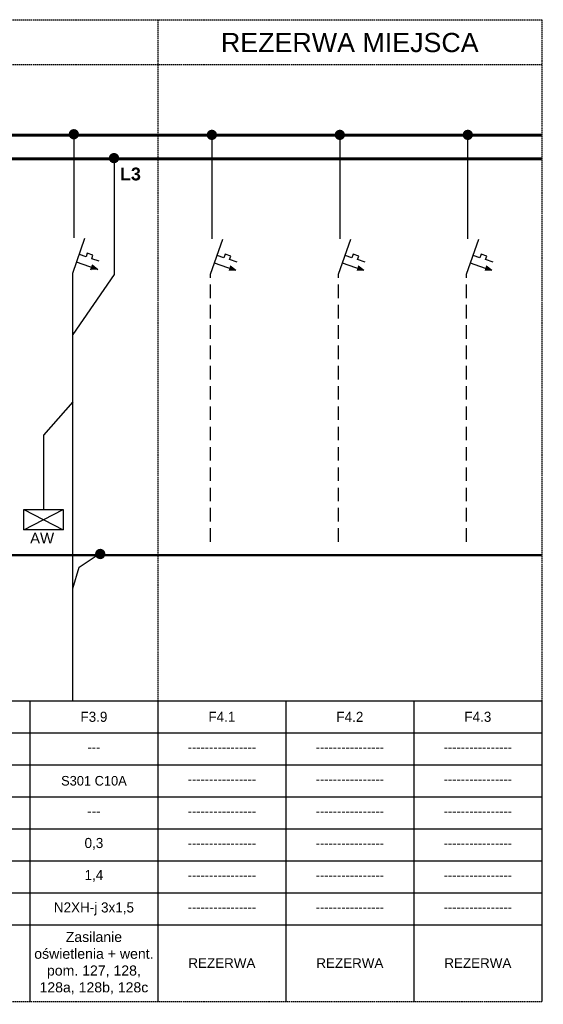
# Model space of a CAD drawing. Header units: millimetres. Extents: x 203 to 3426, y 719 to 2381.
# Tile 92 of 185: x 2839 to 3084, y 1901 to 2363. Entities that reach past the tile are written whole.
import ezdxf
from ezdxf.enums import TextEntityAlignment as Align

# ---------------------------------------------------------------- set-up
doc = ezdxf.new("R2010")
doc.units = ezdxf.units.MM
doc.linetypes.add('DASHED', pattern=[0.75, 0.5, -0.25])
doc.linetypes.add('DASHED2', pattern=[9.525, 6.35, -3.175])
for name, color, linetype in [('Blok', 7, 'Continuous'), ('elektryka', 3, 'Continuous'), ('XE_adresy', 7, 'Continuous'), ('XE_opisy', 7, 'Continuous')]:
    doc.layers.add(name, color=color, linetype=linetype)
doc.styles.add('opis_el', font='arialbd.ttf')
doc.styles.get("Standard").update_dxf_attribs({"font": 'ARIAL.TTF'})
doc.styles.add('STYLE2', font='txt', dxfattribs={"height": 2.5})

msp = doc.modelspace()

# ---------------------------------------------------------------- hatches: boundary and pattern name
at = {"linetype": 'Continuous'}
msp.add_hatch(color=94, dxfattribs=at).paths.add_polyline_path([(2876.53, 2109.97, 1), (2876.53, 2114.85, 1)])
at = {"layer": 'Blok'}
for color, points in [(24, [(2864.14, 2306.82, 1), (2864.14, 2311.7, 1)]), (24, [(2928.85, 2306.53, 1), (2928.85, 2311.4, 1)]), (24, [(2988.85, 2306.53, 1), (2988.85, 2311.4, 1)]), (24, [(3048.85, 2306.53, 1), (3048.85, 2311.4, 1)]), (5, [(2882.98, 2295.63, 1), (2882.98, 2300.51, 1)])]:
    msp.add_hatch(color=color, dxfattribs=at).paths.add_polyline_path(points)
at = {"layer": 'XE_opisy'}
for color, points in [(256, [(2875.41, 2245.74), (2872.05, 2245.71), (2872.8, 2247.84)]), (7, [(2940.05, 2245.28), (2936.7, 2245.26), (2937.44, 2247.39)]), (7, [(3000.05, 2245.28), (2996.7, 2245.26), (2997.44, 2247.39)]), (7, [(3060.05, 2245.28), (3056.7, 2245.26), (3057.44, 2247.39)])]:
    msp.add_hatch(color=color, dxfattribs=at).paths.add_polyline_path(points)

# ---------------------------------------------------------------- linework, layer by layer
at = {"color": 94}
for p, q in [((2866.67, 2106.18), (2876.07, 2112.45)), ((2863.62, 2096.2), (2866.67, 2106.18))]:
    msp.add_line(p, q, dxfattribs=at)
for points in [[(2863.62, 2183.77), (2849.94, 2168.11), (2849.94, 2133.34)], [(203.56, 2043.56), (3083.56, 2043.56)], [(2843.56, 2043.56), (2843.56, 1902.56)], [(2903.56, 2043.56), (2903.56, 1902.56)], [(2903.56, 2043.56), (2903.56, 1902.56)], [(2903.56, 2043.56), (2903.56, 1902.56)], [(2963.56, 2043.56), (2963.56, 1902.56)], [(3023.56, 2043.56), (3023.56, 1902.56)], [(3083.56, 2043.56), (3083.56, 1902.56)], [(263.56, 2028.56), (3083.56, 2028.56)], [(203.56, 2013.56), (3083.56, 2013.56)], [(263.56, 1998.56), (3083.56, 1998.56)], [(2963.56, 1998.56), (2963.56, 1902.56)], [(203.56, 1983.56), (3083.56, 1983.56)], [(203.56, 1968.56), (3083.56, 1968.56)], [(203.56, 1953.56), (3083.56, 1953.56)], [(203.56, 1938.56), (3083.56, 1938.56)]]:
    msp.add_lwpolyline(points)
at = {"color": 1}
msp.add_lwpolyline([(2840.72, 2133.34), (2859.16, 2133.34), (2859.16, 2123.81), (2840.72, 2123.81)], close=True, dxfattribs=at)
for points in [[(2840.72, 2133.34), (2859.16, 2123.81)], [(2840.72, 2123.81), (2859.16, 2133.34)]]:
    msp.add_lwpolyline(points, dxfattribs=at)
at = {"layer": 'Blok', "linetype": 'DASHED2', "ltscale": 0.1}
for p, q in [((203.56, 2362.98), (3083.56, 2362.98)), ((203.56, 2341.98), (3083.56, 2341.98))]:
    msp.add_line(p, q, dxfattribs=at)
at = {"layer": 'Blok', "color": 24}
for p, q in [((2864.14, 2309.3), (2864.14, 2260.7)), ((2928.78, 2309.14), (2928.78, 2260.24)), ((2988.78, 2309.14), (2988.78, 2260.24)), ((3048.78, 2309.14), (3048.78, 2260.24))]:
    msp.add_line(p, q, dxfattribs=at)
at = {"layer": 'Blok', "color": 5}
for p, q in [((2882.98, 2298.11), (2882.98, 2243.44)), ((2882.98, 2243.44), (2863.62, 2215.41))]:
    msp.add_line(p, q, dxfattribs=at)
at = {"layer": 'Blok', "color": 24, "const_width": 1.4}
msp.add_lwpolyline([(203.56, 2308.85), (3083.56, 2308.85)], dxfattribs=at)
at = {"layer": 'Blok', "color": 5, "const_width": 1.4}
msp.add_lwpolyline([(203.56, 2297.66), (3083.56, 2297.66)], dxfattribs=at)
at = {"layer": 'Blok', "color": 2, "linetype": 'DASHED2', "const_width": 1}
msp.add_lwpolyline([(203.56, 2111.86), (3083.56, 2111.86)], dxfattribs=at)
at = {"layer": 'Blok', "color": 94, "linetype": 'DASHED', "const_width": 1}
msp.add_lwpolyline([(203.56, 2111.86), (3083.56, 2111.86)], dxfattribs=at)
at = {"layer": 'elektryka', "color": 7, "linetype": 'Continuous'}
for p, q in [((2863.62, 2151.44), (2863.62, 2244.05)), ((2863.62, 2043.56), (2863.62, 2151.44))]:
    msp.add_line(p, q, dxfattribs=at)
at = {"layer": 'XE_adresy', "linetype": 'Continuous'}
msp.add_lwpolyline([(2903.56, 1998.56), (2903.56, 1902.56)], dxfattribs=at)
at = {"layer": 'XE_opisy', "linetype": 'DASHED2', "ltscale": 0.1}
for p, q in [((2903.56, 2362.98), (2903.56, 2043.56)), ((3083.56, 2362.98), (3083.56, 2043.56))]:
    msp.add_line(p, q, dxfattribs=at)
at = {"layer": 'XE_opisy'}
for p, q in [((2863.62, 2244.05), (2869.34, 2260.48)), ((2870.45, 2253.45), (2869.88, 2251.81)), ((2873.08, 2252.53), (2870.44, 2253.51)), ((2874.77, 2245.96), (2865.47, 2249.21)), ((2869.88, 2251.81), (2866.76, 2252.9)), ((2872.51, 2250.9), (2873.08, 2252.53)), ((2876.06, 2249.66), (2872.51, 2250.9)), ((2872.05, 2245.71), (2872.82, 2247.91)), ((2875.41, 2245.74), (2872.8, 2247.84))]:
    msp.add_line(p, q, dxfattribs=at)
at = {"layer": 'XE_opisy', "color": 7}
for p, q in [((2928.27, 2243.6), (2933.99, 2260.03)), ((2988.27, 2243.6), (2993.99, 2260.03)), ((3048.27, 2243.6), (3053.99, 2260.03)), ((2934.52, 2251.36), (2931.4, 2252.45)), ((2935.1, 2252.99), (2934.52, 2251.36)), ((2937.72, 2252.08), (2935.08, 2253.05)), ((2937.15, 2250.44), (2937.72, 2252.08)), ((2940.7, 2249.2), (2937.15, 2250.44)), ((2994.52, 2251.36), (2991.4, 2252.45)), ((2995.1, 2252.99), (2994.52, 2251.36)), ((2997.72, 2252.08), (2995.08, 2253.05)), ((2997.15, 2250.44), (2997.72, 2252.08)), ((3000.7, 2249.2), (2997.15, 2250.44)), ((3054.52, 2251.36), (3051.4, 2252.45)), ((3055.1, 2252.99), (3054.52, 2251.36)), ((3057.72, 2252.08), (3055.08, 2253.05)), ((3057.15, 2250.44), (3057.72, 2252.08)), ((3060.7, 2249.2), (3057.15, 2250.44)), ((2939.41, 2245.51), (2930.11, 2248.75)), ((2940.05, 2245.28), (2937.44, 2247.39)), ((2999.41, 2245.51), (2990.11, 2248.75)), ((3000.05, 2245.28), (2997.44, 2247.39)), ((3059.41, 2245.51), (3050.11, 2248.75)), ((3060.05, 2245.28), (3057.44, 2247.39))]:
    msp.add_line(p, q, dxfattribs=at)
at = {"layer": 'XE_opisy', "color": 7, "linetype": 'DASHED2'}
for p, q in [((2928.27, 2118.11), (2928.27, 2243.6)), ((2988.27, 2118.11), (2988.27, 2243.6)), ((3048.27, 2118.11), (3048.27, 2243.6))]:
    msp.add_line(p, q, dxfattribs=at)
at = {"layer": 'XE_opisy', "linetype": 'DASHED2', "ltscale": 0.1}
msp.add_lwpolyline([(203.56, 1902.56), (3083.56, 1902.56)], dxfattribs=at)

# ---------------------------------------------------------------- texts
at = {"linetype": 'Continuous', "style": 'opis_el'}
msp.add_text('L3', height=6, dxfattribs=at).set_placement((2885.8, 2287.62))
at = {"insert": (2903.56, 2352.21), "char_height": 9, "attachment_point": 4}
msp.add_mtext_dynamic_manual_height_columns('\\pxqc;REZERWA MIEJSCA', width=179.938, gutter_width=60, heights=[13.63], dxfattribs=at)
at = {"color": 1, "insert": (2843.64, 2122.34), "char_height": 5, "attachment_point": 1}
msp.add_mtext_dynamic_manual_height_columns('AW', width=8.9662, gutter_width=12.5, heights=[0], dxfattribs=at)
at = {"layer": 'XE_adresy', "linetype": 'Continuous', "style": 'STYLE2'}
for s, p in [('F3.9', (2873.56, 2036.06)), ('F4.1', (2933.56, 2036.06)), ('F4.2', (2993.56, 2036.06)), ('F4.3', (3053.56, 2036.06)), ('N2XH-j 3x1,5', (2873.56, 1946.06))]:
    msp.add_text(s, height=4.725, dxfattribs=at).set_placement(p, align=Align.MIDDLE)
for s, p in [('---', (2873.56, 1991.87)), ('0,3', (2873.56, 1976.87)), ('1,4', (2873.56, 1961.87))]:
    msp.add_text(s, height=4.725, dxfattribs=at).set_placement(p, align=Align.MIDDLE_CENTER)
at = {"layer": 'XE_adresy', "linetype": 'Continuous', "insert": (2873.55, 1920.56), "char_height": 4.725, "width": 60.0003, "attachment_point": 5, "style": 'STYLE2'}
msp.add_mtext('\\pxqc;{\\fArial|b0|i0|c238|p34;\\C0;Zasilanie oświetlenia + went.\\Ppom. 127, 128, 128a, 128b, 128c}', dxfattribs=at)
at = {"layer": 'XE_opisy', "linetype": 'Continuous', "style": 'STYLE2'}
for s, p in [('---', (2873.56, 2021.87)), ('----------------', (2933.56, 2021.87)), ('----------------', (2993.56, 2021.87)), ('----------------', (3053.56, 2021.87)), ('----------------', (2933.56, 2006.87)), ('----------------', (2993.56, 2006.87)), ('----------------', (3053.56, 2006.87)), ('----------------', (2933.56, 1991.87)), ('----------------', (2993.56, 1991.87)), ('----------------', (3053.56, 1991.87)), ('----------------', (2933.56, 1976.87)), ('----------------', (2993.56, 1976.87)), ('----------------', (3053.56, 1976.87)), ('----------------', (2933.56, 1961.87)), ('----------------', (2993.56, 1961.87)), ('----------------', (3053.56, 1961.87)), ('----------------', (2933.56, 1946.87)), ('----------------', (2993.56, 1946.87)), ('----------------', (3053.56, 1946.87))]:
    msp.add_text(s, height=4.5, dxfattribs=at).set_placement(p, align=Align.MIDDLE_CENTER)
msp.add_text('S301 C10A', height=4.5, dxfattribs=at).set_placement((2873.56, 2006.06), align=Align.MIDDLE)
at = {"layer": 'XE_opisy', "linetype": 'Continuous', "char_height": 4.5, "width": 60.0003, "attachment_point": 5, "style": 'STYLE2'}
for insert in [(2933.56, 1920.56), (2993.56, 1920.56), (3053.56, 1920.56)]:
    msp.add_mtext('\\pxqc;{\\fArial|b0|i0|c238|p34;\\C0;REZERWA}', dxfattribs=dict(at, insert=insert))

doc.saveas('drawing.dxf')
